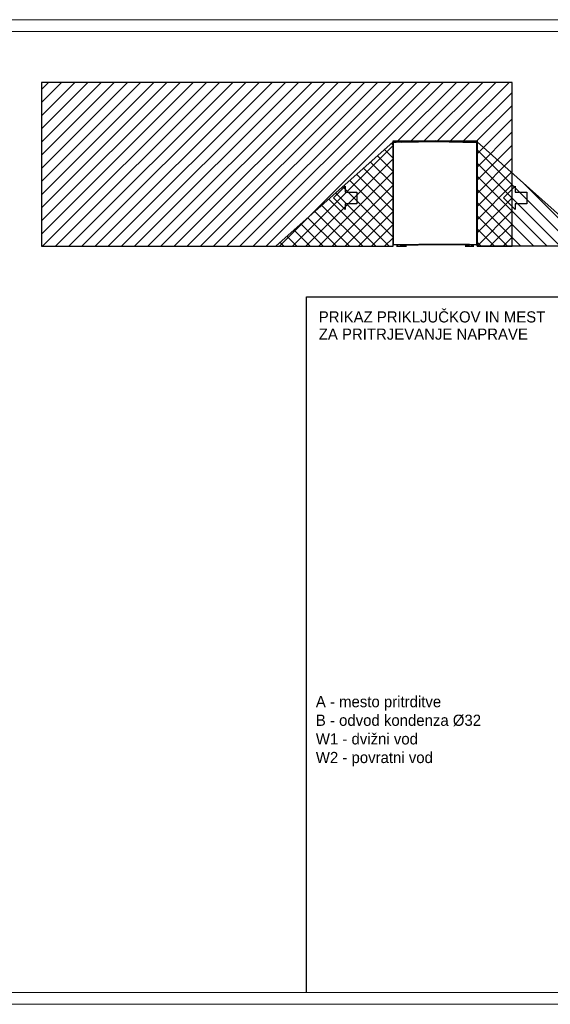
# Model space of a CAD drawing. Header units: millimetres. Extents: x 0 to 39025, y -31299 to 8400.
# Tile 163 of 206: x 9110 to 13636, y 0 to 8400. Entities that reach past the tile are written whole.
import ezdxf

# ---------------------------------------------------------------- set-up
doc = ezdxf.new("R2010")
doc.units = ezdxf.units.MM
for name, color, linetype in [('ANOTACIJE', 7, 'Continuous'), ('FORMAT', 7, 'Continuous'), ('ODMIKI funkcionalni', 253, 'Continuous'), ('ODMIKI varnostni', 252, 'Continuous')]:
    doc.layers.add(name, color=color, linetype=linetype)
doc.styles.add('SLDTEXTSTYLE0', font='Montserrat-Regular.ttf', dxfattribs={"bigfont": 'bigfont'})
doc.styles.add('SLDTEXTSTYLE1', font='Montserrat-Regular.ttf')

# ---------------------------------------------------------------- blocks, each defined once
blk = doc.blocks.new('SW_NOTE_0')
at = {"layer": 'ANOTACIJE', "color": 0, "char_height": 4.7625, "attachment_point": 1}
for s, insert, style in [('PRIKAZ PRIKLJUČKOV IN MEST', (0, 6), 'SLDTEXTSTYLE0'), ('ZA PRITRJEVANJE NAPRAVE', (0, -1.35), 'SLDTEXTSTYLE1')]:
    blk.add_mtext(s, dxfattribs=dict(at, insert=insert, style=style))
blk = doc.blocks.new('PUŠČICA')
at = {"ltscale": 10}
for p, q in [((0, 0), (-50, 50)), ((-50, 50), (-50, 25)), ((-100, 25), (-100, -25)), ((-50, 25), (-100, 25)), ((-50, -50), (0, 0)), ((-100, -25), (-50, -25)), ((-50, -25), (-50, -50))]:
    blk.add_line(p, q, dxfattribs=at)
blk = doc.blocks.new('Adapt 2 S (levo)')
at = {"linetype": 'Continuous'}
for p, q in [((0, 887.7), (0, 885.8)), ((1, 887.7), (0, 887.7)), ((0, 885.7), (0, 16.6)), ((1, 887.7), (1, 886)), ((2.1, 887.6), (1.1, 887.6)), ((1.1, 887.6), (1.1, 886)), ((1.4, 886.3), (1.4, 887.3)), ((1.7, 887.3), (1.4, 887.3)), ((1.7, 886.3), (1.4, 886.3)), ((1.4, 886), (1.7, 886)), ((1.4, 886), (1.8, 886)), ((357.4, 895.1), (1.7, 887.3)), ((1.7, 887.3), (1.7, 886.3)), ((1.7, 886), (1.9, 886)), ((1.7, 886), (1.7, 885.4)), ((357.4, 893.1), (2, 885.3)), ((2, 16.6), (2, 885.3)), ((2.1, 887.3), (2.1, 887.6)), ((2.9, 890.5), (356.5, 898.3)), ((2.9, 888.5), (356.5, 896.2)), ((2.9, 888.5), (2.9, 890.5)), ((2.9, 890.5), (2.9, 889.6)), ((2.9, 888.4), (2.9, 889.4)), ((2.9, 889.4), (2.9, 889.4)), ((2.9, 888.4), (24.4, 888.9)), ((24.4, 888.9), (67.4, 889.8)), ((24.4, 888.9), (24.4, 888.9)), ((67.4, 889.8), (67.4, 889.9)), ((69.2, 889.2), (68.2, 889.1)), ((68.2, 888.8), (68.2, 889.1)), ((69.2, 888.8), (69.2, 889.2)), ((74.2, 889.2), (356.5, 895.4)), ((74.3, 888.9), (74.2, 889.2)), ((356.5, 898.3), (356.5, 896.2)), ((357.5, 898.3), (356.5, 898.3)), ((357.5, 897.3), (356.5, 897.3)), ((356.5, 895.4), (356.5, 896.2)), ((356.5, 895.4), (356.5, 895.1)), ((357.4, 895.1), (357.4, 893.1)), ((357.6, 893.7), (357.4, 893.7)), ((357.4, 893.1), (357.6, 893.1)), ((357.5, 897.3), (357.5, 898.3)), ((357.5, 898.3), (357.5, 897.3)), ((358.5, 898.3), (357.5, 898.3)), ((358.5, 897.3), (357.5, 897.3)), ((357.6, 893.1), (357.6, 895.1)), ((713.3, 887.3), (357.6, 895.1)), ((357.6, 893.1), (713, 885.3)), ((712.1, 890.5), (358.5, 898.3)), ((358.5, 896.2), (358.5, 898.3)), ((358.5, 896.2), (712.1, 888.5)), ((358.5, 896.2), (358.5, 895.4)), ((358.5, 895.4), (640.8, 889.2)), ((358.5, 895.1), (358.5, 895.4)), ((640.8, 889.2), (640.7, 888.9)), ((645.8, 889.2), (646.8, 889.1)), ((645.8, 888.8), (645.8, 889.2)), ((646.8, 888.8), (646.8, 889.1)), ((647.6, 889.8), (647.6, 889.9)), ((690.6, 888.9), (647.6, 889.8)), ((690.6, 888.9), (690.6, 888.9)), ((712.1, 888.4), (690.6, 888.9)), ((712.1, 890.5), (712.1, 888.5)), ((712.1, 890.5), (712.1, 889.6)), ((712.1, 888.4), (712.1, 889.4)), ((712.1, 889.4), (712.1, 889.4)), ((712.9, 887.6), (713.9, 887.6)), ((712.9, 887.6), (712.9, 887.3)), ((713, 16.6), (713, 885.3)), ((713.3, 886), (713.1, 886)), ((713.6, 886), (713.2, 886)), ((713.3, 887.3), (713.3, 886.3)), ((713.3, 887.3), (713.6, 887.3)), ((713.6, 886.3), (713.3, 886.3)), ((713.6, 886), (713.3, 886)), ((713.3, 886), (713.3, 885.4)), ((713.6, 887.3), (713.6, 886.3)), ((713.9, 886), (713.9, 887.6)), ((715, 887.7), (714, 887.7)), ((714, 887.7), (714, 886)), ((715, 887.7), (715, 885.8)), ((715, 16.6), (715, 885.7)), ((2, 16.6), (0, 16.6)), ((2, 16.6), (713, 16.6)), ((2, 15.6), (2, 16.6)), ((2, 15.6), (713, 15.6)), ((2, 15.6), (2.6, 15.6)), ((2.6, 15.6), (58, 15.6)), ((28.2, 2.5), (28.2, 0)), ((39.8, 2.5), (28.2, 2.5)), ((28.2, 0), (39.8, 0)), ((39.8, 0), (39.8, 2.5)), ((39.8, 2.5), (82.6, 2.5)), ((39.8, 0), (82.6, 0)), ((60.8, 15.3), (60.8, 13.3)), ((60.8, 15.3), (62.3, 15.3)), ((60.8, 13.3), (62.3, 13.3)), ((62.3, 15.6), (62.3, 13.3)), ((62.3, 13.3), (214, 13.3)), ((78.4, 6), (78.4, 11)), ((78.7, 11), (78.4, 11)), ((78.4, 6), (80.2, 5)), ((78.7, 13.3), (78.7, 11)), ((82.9, 11), (78.7, 11)), ((81.2, 5), (80, 3.6)), ((80, 3.6), (88.2, 3.6)), ((80.2, 5), (96.2, 5)), ((82.6, 2.5), (82.6, 0)), ((113.2, 2.5), (82.6, 2.5)), ((82.6, 0), (113.2, 0)), ((83.3, 11), (82.9, 11)), ((83.3, 6), (83.3, 11)), ((83.9, 11), (83.3, 11)), ((92.4, 11), (83.9, 11)), ((88.2, 3.6), (96.4, 3.6)), ((93.1, 11), (92.4, 11)), ((93.1, 6), (93.1, 11)), ((93.4, 11), (93.1, 11)), ((97.7, 11), (93.4, 11)), ((96.4, 3.6), (95.1, 5)), ((96.2, 5), (98, 6)), ((97.7, 11), (97.7, 13.3)), ((98, 11), (97.7, 11)), ((98, 6), (98, 11)), ((113.2, 0), (113.2, 2.5)), ((214, 15.6), (214, 13.3)), ((214, 15.3), (257, 15.3)), ((257, 13.3), (214, 13.3)), ((222.4, 15.6), (219.9, 15.6)), ((650.8, 15.6), (222.4, 15.6)), ((257, 13.3), (257, 15.3)), ((257, 15.3), (259, 15.3)), ((259, 13.3), (257, 13.3)), ((259, 15.3), (259, 13.3)), ((612.4, 2.5), (612.4, 0)), ((625.9, 2.5), (612.4, 2.5)), ((612.4, 0), (625.9, 0)), ((625.9, 0), (625.9, 2.5)), ((625.9, 2.5), (665, 2.5)), ((625.9, 0), (665, 0)), ((627.9, 15.6), (627.9, 13.3)), ((646.9, 13.3), (627.9, 13.3)), ((628.1, 6), (628.1, 11)), ((635.6, 11), (628.1, 11)), ((628.7, 5.4), (629.4, 5)), ((628.7, 5.4), (628.7, 5.4)), ((629.2, 3.6), (645.5, 3.6)), ((629.4, 5), (645.4, 5)), ((632.4, 13.3), (632.4, 11)), ((635.6, 11), (635.6, 6)), ((644.9, 11), (635.6, 11)), ((642.4, 11), (642.4, 13.3)), ((644.9, 6), (644.9, 11)), ((646.6, 11), (644.9, 11)), ((645.4, 5), (646, 5.4)), ((646.6, 6), (646.6, 11)), ((646.9, 13.3), (646.9, 15.6)), ((665, 2.5), (665, 0)), ((686.8, 2.5), (665, 2.5)), ((665, 0), (686.8, 0)), ((686.8, 0), (686.8, 2.5)), ((715, 16.6), (713, 16.6)), ((713, 16.6), (713, 15.6))]:
    blk.add_line(p, q, dxfattribs=at)
at = {"linetype": 'Continuous', "flags": 128}
for points in [[(2.9, 890.5), (2.9, 890.5), (2.9, 890.5), (2.9, 890.5), (2.9, 890.5), (2.9, 890.5), (2.9, 890.5), (2.9, 890.5), (2.9, 890.5)], [(2.9, 889.6), (2.9, 889.6), (2.9, 889.6), (2.9, 889.6), (2.9, 889.6), (2.9, 889.6), (2.9, 889.6), (2.9, 889.6), (2.9, 889.6)], [(712.1, 890.5), (712.1, 890.5), (712.1, 890.5), (712.1, 890.5), (712.1, 890.5), (712.1, 890.5), (712.1, 890.5), (712.1, 890.5), (712.1, 890.5)], [(712.1, 889.6), (712.1, 889.6), (712.1, 889.6), (712.1, 889.6), (712.1, 889.6), (712.1, 889.6), (712.1, 889.6), (712.1, 889.6), (712.1, 889.6)], [(1.7, 16.6), (1.8, 16.6), (2, 16.6)], [(713.3, 16.6), (713.2, 16.6), (713, 16.6)]]:
    blk.add_lwpolyline(points, dxfattribs=at)
at = {"linetype": 'Continuous'}
for centre, radius, start, end in [((2.9, 887.7), 2.9, 91.26953, 180), ((2.9, 887.7), 1.9, 91.26953, 180), ((2.9, 887.6), 1.8, 91.25, 180), ((2.9, 887.6), 0.8, 91.25, 180), ((67.4, 889), 0.8, 6.25, 91.25), ((67.4, 889), 1.8, 6.25, 29.25947), ((357.5, 896.5), 1.8, 88.75, 91.25), ((357.5, 896.5), 0.8, 88.75, 91.25), ((647.6, 889), 1.8, 150.74053, 173.75), ((647.6, 889), 0.8, 88.75, 173.75), ((712.1, 887.7), 2.9, 0, 88.73047), ((712.1, 887.7), 1.9, 0, 88.73047), ((712.1, 887.6), 1.8, 0, 88.75), ((712.1, 887.6), 0.8, 0, 88.75), ((2, 17.6), 2, 208.35935, 270), ((60.8, 16), 2.8, 190.28656, 270), ((60.8, 16), 0.8, 218.68219, 270), ((77.9, 5), 2.5, 270, 325.01514), ((98.4, 5), 2.5, 214.98486, 270), ((627.1, 5), 2.5, 270, 325.01514), ((647.6, 5), 2.5, 214.98486, 270), ((713, 17.6), 2, 270, 331.64065)]:
    blk.add_arc(centre, radius, start, end, dxfattribs=at)
for points, knots in [([(1.4, 886), (1.2, 886), (0.9, 886), (0.6, 885.9), (0.4, 885.9), (0.2, 885.8), (0.1, 885.8), (0, 885.7), (0, 885.7), (0.1, 885.7), (0.1, 885.6), (0.4, 885.6), (0.5, 885.5), (0.9, 885.5), (1.1, 885.5), (1.5, 885.4), (1.8, 885.4), (2, 885.3)], [0, 0, 0, 0, 0.125, 0.125, 0.25, 0.25, 0.375, 0.375, 0.5, 0.5, 0.625, 0.625, 0.75, 0.75, 0.875, 0.875, 1, 1, 1, 1]), ([(1.7, 886), (1.5, 886), (1.3, 885.9), (1, 885.8), (1, 885.7), (1, 885.6), (1.2, 885.6), (1.5, 885.5), (1.8, 885.4), (2, 885.3)], [0, 0, 0, 0, 0.25, 0.25, 0.5, 0.5, 0.75, 0.75, 1, 1, 1, 1]), ([(2, 885.3), (2, 885.6), (1.9, 885.9), (1.9, 886.4), (1.9, 886.6), (1.8, 886.9), (1.8, 887.1), (1.7, 887.3), (1.7, 887.3), (1.7, 887.3)], [0, 0, 0, 0, 0.25, 0.25, 0.5, 0.5, 0.75, 0.75, 1, 1, 1, 1]), ([(2, 885.3), (1.9, 885.6), (1.9, 885.9), (1.8, 886.2), (1.8, 886.3), (1.7, 886.3)], [0, 0, 0, 0, 0.5, 0.5, 1, 1, 1, 1]), ([(74.1, 890), (74.2, 890), (74.2, 889.9), (74.2, 889.6), (74.2, 889.4), (74.2, 889.2)], [0, 0, 0, 0, 0.5, 0.5, 1, 1, 1, 1]), ([(640.8, 889.2), (640.8, 889.4), (640.8, 889.6), (640.8, 889.9), (640.8, 890), (640.9, 890)], [0, 0, 0, 0, 0.5, 0.5, 1, 1, 1, 1]), ([(713.3, 887.3), (713.3, 887.3), (713.3, 887.3), (713.2, 887.1), (713.2, 886.9), (713.1, 886.6), (713.1, 886.4), (713.1, 885.9), (713, 885.6), (713, 885.3)], [0, 0, 0, 0, 0.25, 0.25, 0.5, 0.5, 0.75, 0.75, 1, 1, 1, 1]), ([(713.3, 886.3), (713.2, 886.3), (713.2, 886.2), (713.1, 885.9), (713.1, 885.6), (713, 885.3)], [0, 0, 0, 0, 0.5, 0.5, 1, 1, 1, 1]), ([(713, 885.3), (713.2, 885.4), (713.5, 885.4), (713.9, 885.5), (714.1, 885.5), (714.5, 885.5), (714.6, 885.6), (714.9, 885.6), (714.9, 885.7), (715, 885.7), (715, 885.7), (714.9, 885.8), (714.8, 885.8), (714.6, 885.9), (714.4, 885.9), (714.1, 886), (713.8, 886), (713.6, 886)], [0, 0, 0, 0, 0.125, 0.125, 0.25, 0.25, 0.375, 0.375, 0.5, 0.5, 0.625, 0.625, 0.75, 0.75, 0.875, 0.875, 1, 1, 1, 1]), ([(713, 885.3), (713.2, 885.4), (713.5, 885.5), (713.8, 885.6), (714, 885.6), (714, 885.7), (714, 885.8), (713.7, 885.9), (713.5, 886), (713.3, 886)], [0, 0, 0, 0, 0.25, 0.25, 0.5, 0.5, 0.75, 0.75, 1, 1, 1, 1]), ([(78.4, 6), (78.8, 5.8), (79.2, 5.6), (80, 5.4), (80.4, 5.3), (81, 5.3), (81.2, 5.3), (81.6, 5.4), (81.8, 5.4), (82.5, 5.6), (82.9, 5.8), (83.3, 6)], [0, 0, 0, 0, 0.25, 0.25, 0.5, 0.5, 0.625, 0.625, 0.75, 0.75, 1, 1, 1, 1]), ([(83.3, 6), (84.1, 5.8), (84.9, 5.6), (86.5, 5.4), (87.3, 5.3), (88.6, 5.3), (89, 5.3), (89.8, 5.4), (90.2, 5.4), (91.5, 5.6), (92.3, 5.8), (93.1, 6)], [0, 0, 0, 0, 0.25, 0.25, 0.5, 0.5, 0.625, 0.625, 0.75, 0.75, 1, 1, 1, 1]), ([(93.1, 6), (93.5, 5.8), (93.9, 5.6), (94.7, 5.4), (95.1, 5.3), (95.7, 5.3), (95.9, 5.3), (96.4, 5.4), (96.6, 5.4), (97.2, 5.6), (97.6, 5.8), (98, 6)], [0, 0, 0, 0, 0.25, 0.25, 0.5, 0.5, 0.625, 0.625, 0.75, 0.75, 1, 1, 1, 1]), ([(628.7, 5.4), (628.7, 5.4), (628.5, 5.5), (628.3, 5.8), (628.1, 6)], [0, 0, 0, 0, 0.327665, 1, 1, 1, 1]), ([(628.1, 6), (628.7, 5.8), (629.4, 5.6), (630.6, 5.4), (631.2, 5.3), (632.2, 5.3), (632.5, 5.3), (633.2, 5.4), (633.5, 5.4), (634.4, 5.6), (635, 5.8), (635.6, 6)], [0, 0, 0, 0, 0.25, 0.25, 0.5, 0.5, 0.625, 0.625, 0.75, 0.75, 1, 1, 1, 1]), ([(630.4, 5), (630.3, 4.9), (629.8, 4.5), (629.5, 3.9), (629.2, 3.6)], [0, 0, 0, 0, 0.359963, 1, 1, 1, 1]), ([(635.6, 6), (636.4, 5.8), (637.2, 5.6), (638.7, 5.4), (639.5, 5.3), (640.6, 5.3), (641, 5.3), (641.8, 5.4), (642.2, 5.4), (643.4, 5.6), (644.1, 5.8), (644.9, 6)], [0, 0, 0, 0, 0.25, 0.25, 0.5, 0.5, 0.625, 0.625, 0.75, 0.75, 1, 1, 1, 1]), ([(645.5, 3.6), (645.4, 3.8), (645, 4.3), (644.6, 4.7), (644.3, 5)], [0, 0, 0, 0, 0.3073774, 1, 1, 1, 1]), ([(644.9, 6), (645, 5.8), (645.2, 5.6), (645.4, 5.4), (645.6, 5.3), (645.8, 5.3), (645.9, 5.3), (646, 5.4), (646.1, 5.4), (646.3, 5.6), (646.4, 5.8), (646.6, 6)], [0, 0, 0, 0, 0.25, 0.25, 0.5, 0.5, 0.625, 0.625, 0.75, 0.75, 1, 1, 1, 1])]:
    blk.add_open_spline(points, degree=3, knots=knots, dxfattribs=at)

msp = doc.modelspace()

# ---------------------------------------------------------------- hatches: boundary and pattern name
at = {"layer": 'ODMIKI funkcionalni'}
h = msp.add_hatch(dxfattribs=at)
h.set_pattern_fill('ANSI31', color=256, scale=25)
h.set_pattern_definition([(45, (894.91, -2616.19), (-56.1266, 56.1266), [])])
h.paths.add_polyline_path([(13010.8, 7365.1), (13010.8, 6466.8), (13310.8, 6466.8), (13310.8, 7865.1), (9295.8, 7865.1), (9295.8, 6466.8), (12295.8, 6466.8), (12295.8, 7365.1)])
at = {"layer": 'ODMIKI varnostni'}
h = msp.add_hatch(dxfattribs=at)
h.set_pattern_fill('ANSI31', color=256, scale=25, angle=90)
h.set_pattern_definition([(135, (8167.03, -1787.356), (-56.1266, -56.1266), [])])
h.paths.add_polyline_path([(12295.8, 6466.8), (12295.8, 7357.3), (11295.8, 6466.8)])
h = msp.add_hatch(dxfattribs=at)
h.set_pattern_fill('ANSI31', color=256, scale=25, angle=90)
h.set_pattern_definition([(135, (8167.03, -1787.355), (-56.1266, -56.1266), [])])
h.paths.add_polyline_path([(13010.8, 6466.8), (13010.8, 7357.3), (14010.8, 6466.8)])

# ---------------------------------------------------------------- linework, layer by layer
at = {"layer": 'FORMAT', "color": 7, "linetype": 'Continuous', "lineweight": 18, "ltscale": 27}
for p, q in [((0, 8400), (18568, 8400)), ((500, 8300), (18468, 8300)), ((500, 100), (18468, 100)), ((0, 0), (18568, 0))]:
    msp.add_line(p, q, dxfattribs=at)
at = {"layer": 'FORMAT', "ltscale": 27}
for p, q in [((11556.6, 100), (11556.6, 6035)), ((11556.6, 6035), (18468, 6035))]:
    msp.add_line(p, q, dxfattribs=at)
at = {"layer": 'ODMIKI funkcionalni'}
msp.add_lwpolyline([(13010.8, 7365.1), (13010.8, 6466.8), (13310.8, 6466.8), (13310.8, 7865.1), (9295.8, 7865.1), (9295.8, 6466.8), (12295.8, 6466.8), (12295.8, 7365.1)], close=True, dxfattribs=at)
at = {"layer": 'ODMIKI varnostni'}
for points in [[(12295.8, 6466.8), (12295.8, 7357.3), (11295.8, 6466.8)], [(13010.8, 6466.8), (13010.8, 7357.3), (14010.8, 6466.8)]]:
    msp.add_lwpolyline(points, close=True, dxfattribs=at)

# ---------------------------------------------------------------- block references
at = {"color": 1}
msp.add_blockref('Adapt 2 S (levo)', (12295.8, 6466.8), dxfattribs=at)
at = {"layer": 'ANOTACIJE', "xscale": -2, "yscale": 2, "zscale": 2}
for p in [(11786.6, 6879.5), (13236.4, 6879.5)]:
    msp.add_blockref('PUŠČICA', p, dxfattribs=at)
at = {"layer": 'ANOTACIJE', "color": 7, "xscale": 20, "yscale": 20, "zscale": 20}
msp.add_blockref('SW_NOTE_0', (11660.9, 5792.2), dxfattribs=at)

# ---------------------------------------------------------------- texts
at = {"layer": 'ANOTACIJE', "color": 7, "insert": (11636, 2329.5), "char_height": 95.25, "attachment_point": 4, "style": 'SLDTEXTSTYLE0'}
msp.add_mtext('A - mesto pritrditve\\PB - odvod kondenza %%C32\\PW1 - dvižni vod\\PW2 - povratni vod', dxfattribs=at)

doc.saveas('drawing.dxf')
